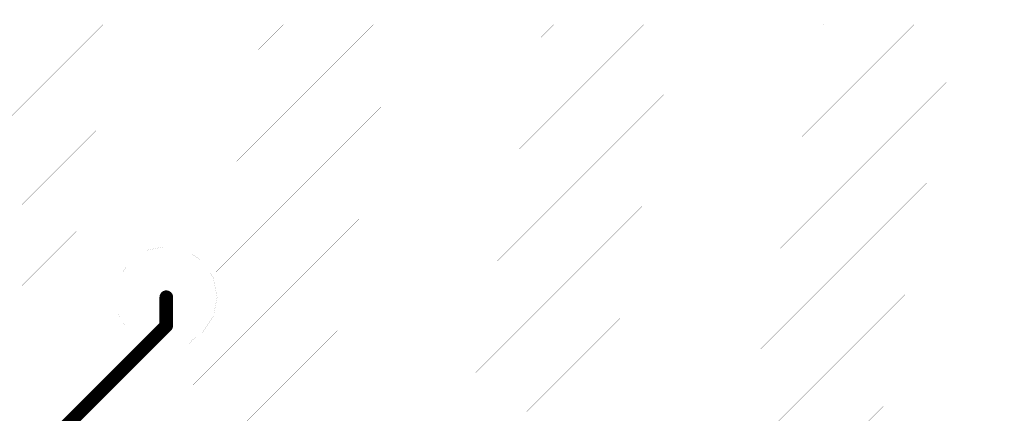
# Model space of a CAD drawing. Header units: millimetres. Extents: x 120.8 to 142.5, y 76.6 to 105.3.
# Tile 11 of 11: x 131.6 to 142.5, y 100.9 to 105.3. Entities that reach past the tile are written whole.
import ezdxf

# ---------------------------------------------------------------- set-up
doc = ezdxf.new("R2010")
doc.units = ezdxf.units.MM
doc.layers.add('Mechanical4', color=56, linetype='Continuous')

msp = doc.modelspace()

# ---------------------------------------------------------------- linework, layer by layer
at = {"layer": 'Mechanical4'}
for points, const_width in [([(120.85, 105.254), (142.45, 105.254)], 0.0003), ([(142.45, 91.267), (142.45, 105.254)], 0.0003), ([(131.1, 103.8), (132.5, 105.2)], 0.00125), ([(131.6, 102.3), (134.5, 105.2)], 0.00125), ([(132.5, 100.2), (137.5, 105.2)], 0.00125), ([(133, 102.7), (135.5, 105.2)], 0.00125), ([(133.75, 102.45), (136.5, 105.2)], 0.00125), ([(133.8, 100.5), (138.5, 105.2)], 0.00125), ([(135.3, 101), (139.5, 105.2)], 0.00125), ([(136.2, 100.9), (140.5, 105.2)], 0.00125), ([(137.15, 99.85), (142.5, 105.2)], 0.00125), ([(137.2, 100.9), (141.5, 105.2)], 0.00125), ([(131.6, 103.2), (133.5, 105.1)], 0.00125), ([(137.05, 98.85), (142.5, 104.3)], 0.00125), ([(137.3, 98.1), (142.5, 103.3)], 0.00125), ([(132.984, 102.693), (133.2, 102.736)], 0.0003), ([(133.2, 102.736), (133.416, 102.693)], 0.0003), ([(132.801, 102.571), (132.984, 102.693)], 0.0003), ([(133, 102.6), (133, 102.7)], 0.00125), ([(133.416, 102.693), (133.6, 102.571)], 0.0003), ([(132.678, 102.388), (132.801, 102.571)], 0.0003), ([(133.6, 102.571), (133.722, 102.388)], 0.0003), ([(132.635, 102.172), (132.678, 102.388)], 0.0003), ([(133.722, 102.388), (133.765, 102.172)], 0.0003), ([(139.25, 99.05), (142.5, 102.3)], 0.00125), ([(132.635, 102.172), (132.678, 101.955)], 0.0003), ([(133.2, 101.854), (133.2, 102.172)], 0.15), ([(133.722, 101.955), (133.765, 102.172)], 0.0003), ([(132.678, 101.955), (132.738, 101.866)], 0.0003), ([(133.6, 101.772), (133.722, 101.955)], 0.0003), ([(131.654, 100.783), (132.738, 101.866)], 0.0003), ([(131.77, 100.424), (133.2, 101.854)], 0.15), ([(133.494, 101.702), (133.6, 101.772)], 0.0003), ([(133.437, 101.617), (133.481, 101.682)], 0.0003), ([(133.481, 101.682), (133.494, 101.702)], 0.0003), ([(132.137, 100.316), (133.437, 101.617)], 0.0003), ([(133.437, 101.617), (133.437, 101.617)], 0.0003), ([(140.45, 99.25), (142.5, 101.3)], 0.00125), ([(135.2, 100.9), (135.3, 101)], 0.00125)]:
    msp.add_lwpolyline(points, dxfattribs=dict(at, const_width=const_width))
for points, const_width in [([(133.722, 102.388, -1), (133.722, 102.388)], 0.0003), ([(133.722, 102.388, -1), (133.722, 102.388)], 0.0003), ([(133.722, 102.388, -1), (133.722, 102.388)], 0.0003), ([(133.722, 102.388, -1), (133.722, 102.388)], 0.0003), ([(133.163, 102.172, -1), (133.238, 102.172)], 0.075), ([(133.163, 102.172, -1), (133.238, 102.172)], 0.075), ([(133.238, 102.172, -1), (133.163, 102.172)], 0.075), ([(133.238, 102.172, -1), (133.163, 102.172)], 0.075), ([(133.765, 102.172, -1), (133.765, 102.172)], 0.0003), ([(133.765, 102.172, -1), (133.765, 102.172)], 0.0003), ([(133.765, 102.172, -1), (133.765, 102.172)], 0.0003), ([(133.765, 102.172, -1), (133.765, 102.172)], 0.0003), ([(133.722, 101.955, -1), (133.722, 101.955)], 0.0003), ([(133.722, 101.955, -1), (133.722, 101.955)], 0.0003), ([(133.722, 101.955, -1), (133.722, 101.955)], 0.0003), ([(133.722, 101.955, -1), (133.722, 101.955)], 0.0003), ([(133.163, 101.854, -1), (133.238, 101.854)], 0.075), ([(133.163, 101.854, -1), (133.238, 101.854)], 0.075), ([(133.163, 101.854, -1), (133.238, 101.854)], 0.075), ([(133.163, 101.854, -1), (133.238, 101.854)], 0.075), ([(133.238, 101.854, -1), (133.163, 101.854)], 0.075), ([(133.238, 101.854, -1), (133.163, 101.854)], 0.075), ([(133.238, 101.854, -1), (133.163, 101.854)], 0.075), ([(133.238, 101.854, -1), (133.163, 101.854)], 0.075)]:
    msp.add_lwpolyline(points, format="xyb", dxfattribs=dict(at, const_width=const_width))
for points, const_width in [([(133.722, 102.388, 1), (133.722, 102.388, 1)], 0.00015), ([(133.722, 102.388, 1), (133.722, 102.388, 1)], 0.00015), ([(133.722, 102.388, 1), (133.722, 102.388, 1)], 0.00015), ([(133.722, 102.388, 1), (133.722, 102.388, 1)], 0.00015), ([(133.722, 102.388, 1), (133.722, 102.388, 1)], 0.00015), ([(133.722, 102.388, 1), (133.722, 102.388, 1)], 0.00015), ([(133.722, 102.388, 1), (133.722, 102.388, 1)], 0.00015), ([(133.722, 102.388, 1), (133.722, 102.388, 1)], 0.00015), ([(133.144, 102.172, 1), (133.181, 102.172, 1)], 0.0375), ([(133.144, 102.172, 1), (133.181, 102.172, 1)], 0.0375), ([(133.144, 102.172, 1), (133.181, 102.172, 1)], 0.0375), ([(133.144, 102.172, 1), (133.181, 102.172, 1)], 0.0375), ([(133.219, 102.172, 1), (133.256, 102.172, 1)], 0.0375), ([(133.219, 102.172, 1), (133.256, 102.172, 1)], 0.0375), ([(133.219, 102.172, 1), (133.256, 102.172, 1)], 0.0375), ([(133.219, 102.172, 1), (133.256, 102.172, 1)], 0.0375), ([(133.765, 102.172, 1), (133.765, 102.172, 1)], 0.00015), ([(133.765, 102.172, 1), (133.765, 102.172, 1)], 0.00015), ([(133.765, 102.172, 1), (133.765, 102.172, 1)], 0.00015), ([(133.765, 102.172, 1), (133.765, 102.172, 1)], 0.00015), ([(133.765, 102.172, 1), (133.765, 102.172, 1)], 0.00015), ([(133.765, 102.172, 1), (133.765, 102.172, 1)], 0.00015), ([(133.765, 102.172, 1), (133.765, 102.172, 1)], 0.00015), ([(133.765, 102.172, 1), (133.765, 102.172, 1)], 0.00015), ([(133.722, 101.955, 1), (133.722, 101.955, 1)], 0.00015), ([(133.722, 101.955, 1), (133.722, 101.955, 1)], 0.00015), ([(133.722, 101.955, 1), (133.722, 101.955, 1)], 0.00015), ([(133.722, 101.955, 1), (133.722, 101.955, 1)], 0.00015), ([(133.722, 101.955, 1), (133.722, 101.955, 1)], 0.00015), ([(133.722, 101.955, 1), (133.722, 101.955, 1)], 0.00015), ([(133.722, 101.955, 1), (133.722, 101.955, 1)], 0.00015), ([(133.722, 101.955, 1), (133.722, 101.955, 1)], 0.00015), ([(133.144, 101.854, 1), (133.181, 101.854, 1)], 0.0375), ([(133.144, 101.854, 1), (133.181, 101.854, 1)], 0.0375), ([(133.144, 101.854, 1), (133.181, 101.854, 1)], 0.0375), ([(133.144, 101.854, 1), (133.181, 101.854, 1)], 0.0375), ([(133.144, 101.854, 1), (133.181, 101.854, 1)], 0.0375), ([(133.144, 101.854, 1), (133.181, 101.854, 1)], 0.0375), ([(133.144, 101.854, 1), (133.181, 101.854, 1)], 0.0375), ([(133.144, 101.854, 1), (133.181, 101.854, 1)], 0.0375), ([(133.219, 101.854, 1), (133.256, 101.854, 1)], 0.0375), ([(133.219, 101.854, 1), (133.256, 101.854, 1)], 0.0375), ([(133.219, 101.854, 1), (133.256, 101.854, 1)], 0.0375), ([(133.219, 101.854, 1), (133.256, 101.854, 1)], 0.0375), ([(133.219, 101.854, 1), (133.256, 101.854, 1)], 0.0375), ([(133.219, 101.854, 1), (133.256, 101.854, 1)], 0.0375), ([(133.219, 101.854, 1), (133.256, 101.854, 1)], 0.0375), ([(133.219, 101.854, 1), (133.256, 101.854, 1)], 0.0375)]:
    msp.add_lwpolyline(points, format="xyb", close=True, dxfattribs=dict(at, const_width=const_width))

doc.saveas('drawing.dxf')
